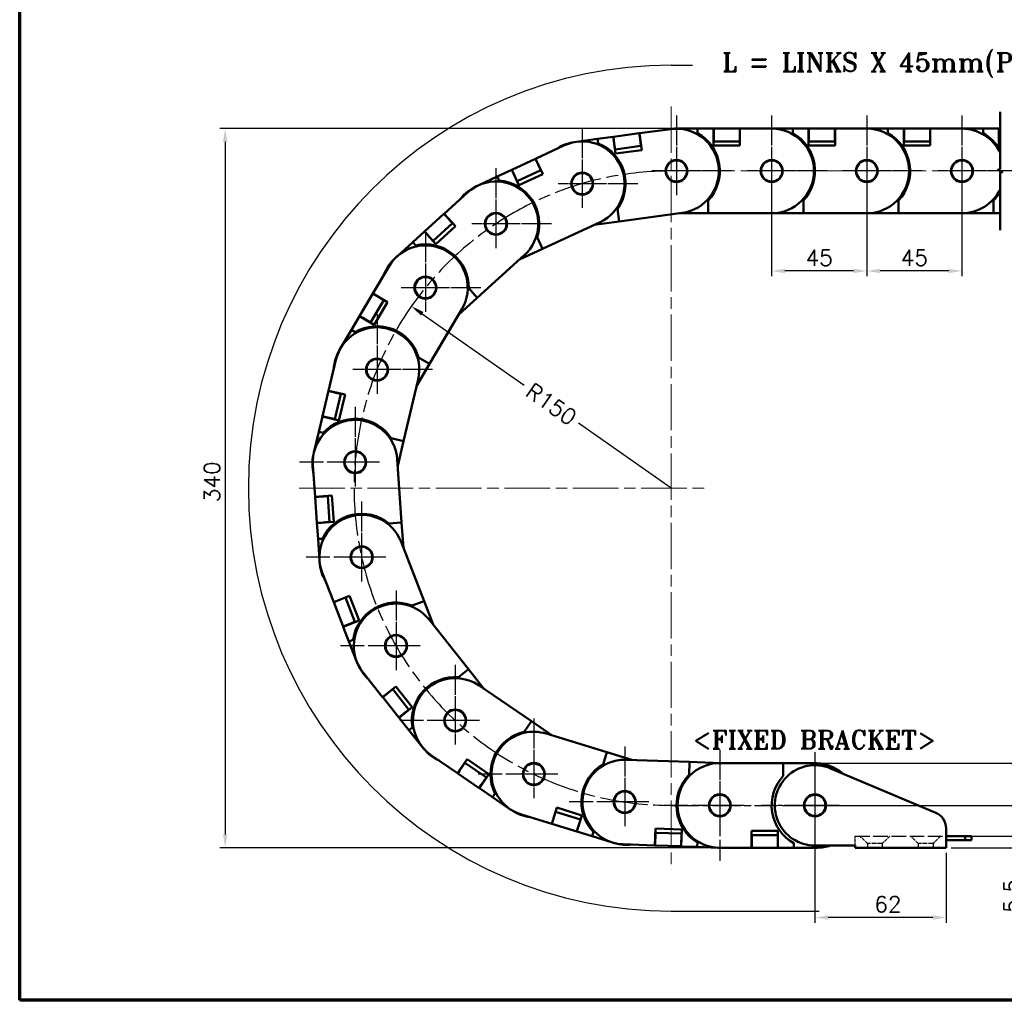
# Model space of a CAD drawing. Header units: millimetres. Extents: x 25 to 1025, y -820 to 1067.
# Tile 3 of 12: x 25 to 491, y 25 to 489. Entities that reach past the tile are written whole.
import ezdxf

# ---------------------------------------------------------------- set-up
doc = ezdxf.new("R2010")
doc.units = ezdxf.units.MM
doc.header["$LTSCALE"] = 2.5
doc.linetypes.add('CHAIN', pattern=[0.3543, 0.2362, -0.0295, 0.0591, -0.0295])
doc.linetypes.add('DASHED', pattern=[0.2068, 0.1655, -0.0413])
doc.layers.get('0').update_dxf_attribs({"lineweight": 25})
for name, color, linetype, lineweight in [('경계(ISO)', 7, 'Continuous', 70), ('기호(ISO)', 7, 'Continuous', 25), ('스케치 형상(ISO)', 7, 'Continuous', 25), ('외형선(ISO)', 7, 'Continuous', 50), ('절단선(ISO)', 1, 'Continuous', 50), ('중심 표식(ISO)', 1, 'CHAIN', 25), ('치수(ISO)', 7, 'Continuous', 25)]:
    doc.layers.add(name, color=color, linetype=linetype, lineweight=lineweight)
doc.styles.add('주 문자 (ISO)', font='tahoma.ttf')
doc.styles.add('한신치수', font='RomanS.shx')
doc.dimstyles.new('한신체인', dxfattribs={"dimscale": 2.5, "dimtxt": 3, "dimasz": 2.5, "dimexe": 1, "dimexo": 1, "dimgap": 1, "dimtad": 1, "dimrnd": 1e-08, "dimdsep": 46, "dimtxsty": '한신치수', "dimcen": 0.09, "dimdle": 10, "dimclrd": 3, "dimclre": 3, "dimclrt": 3, "dimazin": 2, "dimtfac": 1.1684, "dimtmove": 0, "dimatfit": 3, "dimfxl": 0, "dimtolj": 1, "dimlwd": -1, "dimlwe": -1, "dimarcsym": 0})

# ---------------------------------------------------------------- blocks, each defined once
blk = doc.blocks.new('경계 도면틀')
at = {"layer": '경계(ISO)'}
for p, q in [((10, 10), (10, 287)), ((410, 10), (10, 10))]:
    blk.add_line(p, q, dxfattribs=at)
blk = doc.blocks.new('*D17')
at = {"layer": 'Defpoints', "color": 0, "transparency": 16777216}
for p in [(210.29, 353.2), (333.15, 267.16)]:
    blk.add_point(p, dxfattribs=at)
at = {"layer": '치수(ISO)', "color": 3, "transparency": 16777216}
for p, q in [((215.4, 349.62), (263.57, 315.89)), ((333.15, 267.16), (289.31, 297.86))]:
    blk.add_line(p, q, dxfattribs=at)
blk.add_solid([(216, 350.47), (214.81, 348.76), (210.29, 353.2)], dxfattribs=at)
at = {"layer": '치수(ISO)', "color": 3, "transparency": 16777216, "insert": (276.44, 306.88), "char_height": 7.5, "attachment_point": 5, "rotation": 324.9965, "style": '한신치수'}
blk.add_mtext('\\A1;R150', dxfattribs=at)
blk = doc.blocks.new('*D19')
at = {"layer": 'Defpoints', "color": 0, "transparency": 16777216}
for p in [(383.26, 117.16), (521.44, 117.16), (463.15, 97.16)]:
    blk.add_point(p, dxfattribs=at)
at = {"layer": '치수(ISO)', "color": 3, "transparency": 16777216}
for p, q in [((385.76, 117.16), (523.94, 117.16)), ((521.44, 110.91), (521.44, 103.41)), ((465.65, 97.16), (523.94, 97.16)), ((521.44, 97.16), (521.44, 71.24))]:
    blk.add_line(p, q, dxfattribs=at)
for points in [[(520.4, 110.91), (522.48, 110.91), (521.44, 117.16)], [(520.4, 103.41), (522.48, 103.41), (521.44, 97.16)]]:
    blk.add_solid(points, dxfattribs=at)
at = {"layer": '치수(ISO)', "color": 3, "transparency": 16777216, "insert": (515.19, 79.81), "char_height": 7.5, "attachment_point": 5, "rotation": 90, "style": '한신치수'}
blk.add_mtext('\\A1;20', dxfattribs=at)
blk = doc.blocks.new('*D21')
at = {"layer": 'Defpoints', "color": 0, "transparency": 16777216}
for p in [(463.15, 102.66), (463.15, 97.16), (500.53, 97.16)]:
    blk.add_point(p, dxfattribs=at)
at = {"layer": '치수(ISO)', "color": 3, "transparency": 16777216}
for p, q in [((500.53, 108.91), (500.53, 115.16)), ((465.65, 102.66), (503.03, 102.66)), ((500.53, 102.66), (500.53, 97.16)), ((465.65, 97.16), (503.03, 97.16)), ((500.53, 90.91), (500.53, 63.94))]:
    blk.add_line(p, q, dxfattribs=at)
for points in [[(499.49, 108.91), (501.58, 108.91), (500.53, 102.66)], [(499.49, 90.91), (501.58, 90.91), (500.53, 97.16)]]:
    blk.add_solid(points, dxfattribs=at)
at = {"layer": '치수(ISO)', "color": 3, "transparency": 16777216, "insert": (494.28, 74.3), "char_height": 7.5, "attachment_point": 5, "rotation": 90, "style": '한신치수'}
blk.add_mtext('\\A1;5.5', dxfattribs=at)
blk = doc.blocks.new('*D27')
at = {"layer": 'Defpoints', "color": 0, "transparency": 16777216}
for p in [(401.15, 105.66), (463.15, 97.16), (401.15, 64.15)]:
    blk.add_point(p, dxfattribs=at)
at = {"layer": '치수(ISO)', "color": 3, "transparency": 16777216}
for p, q in [((401.15, 103.16), (401.15, 61.65)), ((463.15, 94.66), (463.15, 61.65)), ((456.9, 64.15), (407.4, 64.15))]:
    blk.add_line(p, q, dxfattribs=at)
for points in [[(407.4, 65.2), (407.4, 63.11), (401.15, 64.15)], [(456.9, 65.2), (456.9, 63.11), (463.15, 64.15)]]:
    blk.add_solid(points, dxfattribs=at)
at = {"layer": '치수(ISO)', "color": 3, "transparency": 16777216, "insert": (435.65, 70.4), "char_height": 7.5, "attachment_point": 5, "style": '한신치수'}
blk.add_mtext('\\A1;62', dxfattribs=at)
blk = doc.blocks.new('FIX BRACKET')
at = {"layer": '기호(ISO)', "color": 2, "insert": (-25.49, 1.86), "char_height": 3.5, "attachment_point": 1, "style": '주 문자 (ISO)'}
blk.add_mtext('\\fRomanT|b0|i0;\\H3.5000;<FIXED BRACKET>', dxfattribs=at)
blk = doc.blocks.new('*D39')
at = {"layer": 'Defpoints', "color": 0, "transparency": 16777216}
for p in [(401.15, 137.16), (521.44, 137.16), (412.65, 117.16)]:
    blk.add_point(p, dxfattribs=at)
at = {"layer": '치수(ISO)', "color": 3, "transparency": 16777216}
for p, q in [((521.44, 137.16), (521.44, 160.55)), ((403.65, 137.16), (523.94, 137.16)), ((521.44, 123.41), (521.44, 130.91)), ((415.15, 117.16), (523.94, 117.16))]:
    blk.add_line(p, q, dxfattribs=at)
for points in [[(520.4, 130.91), (522.48, 130.91), (521.44, 137.16)], [(520.4, 123.41), (522.48, 123.41), (521.44, 117.16)]]:
    blk.add_solid(points, dxfattribs=at)
at = {"layer": '치수(ISO)', "color": 3, "transparency": 16777216, "insert": (515.19, 151.98), "char_height": 7.5, "attachment_point": 5, "rotation": 90, "style": '한신치수'}
blk.add_mtext('\\A1;20', dxfattribs=at)
blk = doc.blocks.new('*D40')
at = {"layer": 'Defpoints', "color": 0, "transparency": 16777216}
for p in [(401.15, 137.16), (542.98, 137.16), (463.15, 97.16)]:
    blk.add_point(p, dxfattribs=at)
at = {"layer": '치수(ISO)', "color": 3, "transparency": 16777216}
for p, q in [((403.65, 137.16), (545.48, 137.16)), ((542.98, 103.41), (542.98, 130.91)), ((465.65, 97.16), (545.48, 97.16))]:
    blk.add_line(p, q, dxfattribs=at)
for points in [[(541.93, 130.91), (544.02, 130.91), (542.98, 137.16)], [(541.93, 103.41), (544.02, 103.41), (542.98, 97.16)]]:
    blk.add_solid(points, dxfattribs=at)
at = {"layer": '치수(ISO)', "color": 3, "transparency": 16777216, "insert": (536.73, 117.16), "char_height": 7.5, "attachment_point": 5, "rotation": 90, "style": '한신치수'}
blk.add_mtext('\\A1;40', dxfattribs=at)
blk = doc.blocks.new('*D45')
at = {"layer": 'Defpoints', "color": 0, "transparency": 16777216}
for p in [(398.27, 437.16), (122.22, 97.16), (371.25, 97.16)]:
    blk.add_point(p, dxfattribs=at)
at = {"layer": '치수(ISO)', "color": 3, "transparency": 16777216}
for p, q in [((395.77, 437.16), (119.72, 437.16)), ((122.22, 430.91), (122.22, 103.41)), ((368.75, 97.16), (119.72, 97.16))]:
    blk.add_line(p, q, dxfattribs=at)
for points in [[(121.18, 430.91), (123.26, 430.91), (122.22, 437.16)], [(121.18, 103.41), (123.26, 103.41), (122.22, 97.16)]]:
    blk.add_solid(points, dxfattribs=at)
at = {"layer": '치수(ISO)', "color": 3, "transparency": 16777216, "insert": (115.97, 270.16), "char_height": 7.5, "attachment_point": 5, "rotation": 90, "style": '한신치수'}
blk.add_mtext('\\A1;340', dxfattribs=at)
blk = doc.blocks.new('*D46')
at = {"layer": 'Defpoints', "color": 0, "transparency": 16777216}
for p in [(425.67, 405.91), (470.67, 405.91), (425.67, 369.87)]:
    blk.add_point(p, dxfattribs=at)
at = {"layer": '치수(ISO)', "color": 3, "transparency": 16777216}
for p, q in [((425.67, 403.41), (425.67, 367.37)), ((470.67, 403.41), (470.67, 367.37)), ((464.42, 369.87), (431.92, 369.87))]:
    blk.add_line(p, q, dxfattribs=at)
for points in [[(431.92, 370.91), (431.92, 368.82), (425.67, 369.87)], [(464.42, 370.91), (464.42, 368.82), (470.67, 369.87)]]:
    blk.add_solid(points, dxfattribs=at)
at = {"layer": '치수(ISO)', "color": 3, "transparency": 16777216, "insert": (448.17, 376.12), "char_height": 7.5, "attachment_point": 5, "style": '한신치수'}
blk.add_mtext('\\A1;45', dxfattribs=at)
blk = doc.blocks.new('*D47')
at = {"layer": 'Defpoints', "color": 0, "transparency": 16777216}
for p in [(380.67, 405.71), (425.67, 405.91), (380.67, 369.87)]:
    blk.add_point(p, dxfattribs=at)
at = {"layer": '치수(ISO)', "color": 3, "transparency": 16777216}
for p, q in [((380.67, 403.21), (380.67, 367.37)), ((425.67, 403.41), (425.67, 367.37)), ((419.42, 369.87), (386.92, 369.87))]:
    blk.add_line(p, q, dxfattribs=at)
for points in [[(386.92, 370.91), (386.92, 368.82), (380.67, 369.87)], [(419.42, 370.91), (419.42, 368.82), (425.67, 369.87)]]:
    blk.add_solid(points, dxfattribs=at)
at = {"layer": '치수(ISO)', "color": 3, "transparency": 16777216, "insert": (403.17, 376.12), "char_height": 7.5, "attachment_point": 5, "style": '한신치수'}
blk.add_mtext('\\A1;45', dxfattribs=at)

msp = doc.modelspace()

# ---------------------------------------------------------------- linework, layer by layer
at = {"layer": '스케치 형상(ISO)', "color": 3}
for p, q in [((333.153, 467.158), (343.153, 467.158)), ((333.153, 67.158), (403.153, 67.158))]:
    msp.add_line(p, q, dxfattribs=at)
at = {"layer": '스케치 형상(ISO)', "color": 1, "linetype": 'CHAIN', "lineweight": 18, "ltscale": 37.055367}
msp.add_line((333.153, 447.678), (333.153, 86.638), dxfattribs=at)
at = {"layer": '스케치 형상(ISO)', "color": 1, "linetype": 'CHAIN', "lineweight": 18, "ltscale": 37.147926}
msp.add_line((333.153, 417.158), (563.479, 417.158), dxfattribs=at)
at = {"layer": '스케치 형상(ISO)', "color": 1, "linetype": 'CHAIN', "lineweight": 18, "ltscale": 36.552872}
msp.add_line((157.125, 267.158), (351.385, 267.158), dxfattribs=at)
at = {"layer": '스케치 형상(ISO)', "color": 1, "linetype": 'CHAIN', "ltscale": 22.271917}
msp.add_line((333.153, 117.158), (383.261, 117.158), dxfattribs=at)
at = {"layer": '스케치 형상(ISO)', "color": 2, "linetype": 'DASHED', "lineweight": 25, "ltscale": 3.426696}
msp.add_line((420.153, 98.158), (420.153, 102.658), dxfattribs=at)
at = {"layer": '스케치 형상(ISO)', "color": 2, "linetype": 'DASHED', "lineweight": 25, "ltscale": 16.63443}
msp.add_line((420.153, 102.658), (463.153, 102.658), dxfattribs=at)
at = {"layer": '스케치 형상(ISO)', "color": 2, "linetype": 'DASHED', "lineweight": 25, "ltscale": 3.769183}
for p, q in [((425.99, 99.14), (422.49, 102.64)), ((436.49, 102.64), (432.99, 99.14)), ((449.99, 99.14), (446.49, 102.64)), ((460.49, 102.64), (456.99, 99.14))]:
    msp.add_line(p, q, dxfattribs=at)
at = {"layer": '스케치 형상(ISO)', "color": 2, "linetype": 'DASHED', "lineweight": 25, "ltscale": 5.330472}
for p, q in [((432.99, 99.14), (425.99, 99.14)), ((456.99, 99.14), (449.99, 99.14))]:
    msp.add_line(p, q, dxfattribs=at)
at = {"layer": '스케치 형상(ISO)', "color": 2, "linetype": 'DASHED', "lineweight": 25, "ltscale": 1.52292}
for p, q in [((425.99, 99.14), (425.99, 97.14)), ((432.99, 99.14), (432.99, 97.14)), ((449.99, 99.14), (449.99, 97.14)), ((456.99, 99.14), (456.99, 97.14))]:
    msp.add_line(p, q, dxfattribs=at)
at = {"layer": '스케치 형상(ISO)', "color": 3}
msp.add_arc((333.153, 267.158), 200, 90, 270, dxfattribs=at)
at = {"layer": '스케치 형상(ISO)', "color": 1, "linetype": 'CHAIN', "ltscale": 38.001606}
msp.add_arc((333.153, 267.158), 150, 90, 270, dxfattribs=at)
at = {"layer": '외형선(ISO)'}
for p, q in [((298.304, 432.293), (305.736, 433.297)), ((305.736, 433.297), (305.835, 433.31)), ((306.807, 425.369), (305.736, 433.297)), ((318.025, 434.957), (305.835, 433.31)), ((306.07, 431.576), (305.835, 433.31)), ((318.025, 434.957), (318.124, 434.97)), ((318.025, 434.957), (318.259, 433.223)), ((318.124, 434.97), (332.989, 436.978)), ((318.124, 434.97), (319.195, 427.042)), ((318.259, 433.223), (318.594, 430.745)), ((334.666, 437.158), (335.666, 437.158)), ((335.666, 437.158), (345.666, 437.158)), ((345.666, 437.158), (353.166, 437.158)), ((345.666, 437.158), (345.666, 435.054)), ((353.166, 437.158), (353.266, 437.158)), ((353.166, 429.158), (353.166, 437.158)), ((353.266, 435.408), (353.266, 437.158)), ((365.566, 437.158), (353.266, 437.158)), ((353.266, 435.408), (353.266, 432.908)), ((365.566, 437.158), (365.566, 435.408)), ((365.566, 437.158), (365.666, 437.158)), ((365.566, 435.408), (365.566, 432.908)), ((365.666, 437.158), (365.666, 429.158)), ((365.666, 437.158), (380.666, 437.158)), ((380.666, 437.158), (390.666, 437.158)), ((390.666, 437.158), (398.166, 437.158)), ((390.666, 437.158), (390.666, 435.054)), ((398.166, 437.158), (398.266, 437.158)), ((398.166, 429.158), (398.166, 437.158)), ((398.266, 435.408), (398.266, 437.158)), ((410.566, 437.158), (398.266, 437.158)), ((398.266, 435.408), (398.266, 432.908)), ((410.566, 437.158), (410.566, 435.408)), ((410.566, 437.158), (410.666, 437.158)), ((410.566, 435.408), (410.566, 432.908)), ((410.666, 437.158), (410.666, 429.158)), ((410.666, 437.158), (425.666, 437.158)), ((425.666, 437.158), (435.666, 437.158)), ((435.666, 437.158), (443.166, 437.158)), ((435.666, 437.158), (435.666, 435.054)), ((443.166, 437.158), (443.266, 437.158)), ((443.166, 429.158), (443.166, 437.158)), ((443.266, 435.408), (443.266, 437.158)), ((455.566, 437.158), (443.266, 437.158)), ((443.266, 435.408), (443.266, 432.908)), ((455.566, 437.158), (455.566, 435.408)), ((455.566, 437.158), (455.666, 437.158)), ((455.566, 435.408), (455.566, 432.908)), ((455.666, 437.158), (455.666, 429.158)), ((455.666, 437.158), (470.666, 437.158)), ((470.666, 437.158), (480.666, 437.158)), ((480.666, 437.158), (488.166, 437.158)), ((480.666, 437.158), (480.666, 435.054)), ((488.166, 437.158), (488.266, 437.158)), ((488.166, 429.158), (488.166, 437.158)), ((488.266, 435.408), (488.266, 437.158)), ((488.709, 437.158), (488.266, 437.158)), ((488.266, 435.408), (488.266, 432.908)), ((269.041, 422.952), (282.644, 429.272)), ((287.403, 430.82), (288.394, 430.954)), ((288.394, 430.954), (298.304, 432.293)), ((298.304, 432.293), (298.586, 430.207)), ((306.07, 431.576), (306.404, 429.098)), ((306.639, 427.364), (306.404, 429.098)), ((306.639, 427.364), (318.828, 429.011)), ((318.594, 430.745), (318.828, 429.011)), ((318.828, 429.011), (318.927, 429.024)), ((353.166, 431.158), (353.266, 431.158)), ((365.666, 429.158), (353.166, 429.158)), ((353.266, 431.158), (353.266, 432.908)), ((353.266, 431.158), (365.566, 431.158)), ((365.566, 432.908), (365.566, 431.158)), ((365.566, 431.158), (365.666, 431.158)), ((398.166, 431.158), (398.266, 431.158)), ((410.666, 429.158), (398.166, 429.158)), ((398.266, 431.158), (398.266, 432.908)), ((398.266, 431.158), (410.566, 431.158)), ((410.566, 432.908), (410.566, 431.158)), ((410.566, 431.158), (410.666, 431.158)), ((443.166, 431.158), (443.266, 431.158)), ((455.666, 429.158), (443.166, 429.158)), ((443.266, 431.158), (443.266, 432.908)), ((443.266, 431.158), (455.566, 431.158)), ((455.566, 432.908), (455.566, 431.158)), ((455.566, 431.158), (455.666, 431.158)), ((488.166, 431.158), (488.266, 431.158)), ((488.709, 429.158), (488.166, 429.158)), ((488.266, 431.158), (488.266, 432.908)), ((488.266, 431.158), (488.709, 431.158)), ((306.54, 427.351), (306.639, 427.364)), ((319.195, 427.042), (306.807, 425.369)), ((268.95, 422.91), (257.795, 417.727)), ((268.95, 422.91), (269.041, 422.952)), ((268.95, 422.91), (269.687, 421.323)), ((269.041, 422.952), (272.412, 415.697)), ((269.687, 421.323), (270.741, 419.056)), ((241.834, 410.312), (250.903, 414.525)), ((250.903, 414.525), (257.705, 417.685)), ((250.903, 414.525), (251.789, 412.617)), ((257.705, 417.685), (257.795, 417.727)), ((261.075, 410.43), (257.705, 417.685)), ((258.533, 416.14), (257.795, 417.727)), ((258.533, 416.14), (259.586, 413.873)), ((260.323, 412.286), (271.478, 417.468)), ((272.412, 415.697), (261.075, 410.43)), ((270.741, 419.056), (271.478, 417.468)), ((271.478, 417.468), (271.569, 417.511)), ((240.927, 409.89), (241.834, 410.312)), ((260.323, 412.286), (259.586, 413.873)), ((260.233, 412.244), (260.323, 412.286)), ((225.716, 396.925), (236.833, 406.996)), ((350.666, 403.185), (350.666, 397.158)), ((395.666, 403.185), (395.666, 397.158)), ((440.666, 403.185), (440.666, 397.158)), ((485.666, 403.185), (485.666, 397.158)), ((225.642, 396.858), (216.527, 388.6)), ((225.642, 396.858), (225.716, 396.925)), ((225.642, 396.858), (226.817, 395.561)), ((225.716, 396.925), (231.087, 390.996)), ((307.807, 399.295), (308.613, 393.322)), ((338.343, 397.338), (308.613, 393.322)), ((350.666, 397.158), (337.011, 397.158)), ((380.666, 397.158), (350.666, 397.158)), ((395.666, 397.158), (380.666, 397.158)), ((425.666, 397.158), (395.666, 397.158)), ((440.666, 397.158), (425.666, 397.158)), ((470.666, 397.158), (440.666, 397.158)), ((485.666, 397.158), (470.666, 397.158)), ((488.709, 397.158), (485.666, 397.158)), ((220.555, 384.153), (229.671, 392.411)), ((226.817, 395.561), (228.496, 393.708)), ((228.496, 393.708), (229.671, 392.411)), ((229.671, 392.411), (229.745, 392.479)), ((299.498, 392.996), (272.291, 380.356)), ((308.613, 393.322), (296.751, 391.72)), ((210.894, 383.498), (216.452, 388.533)), ((216.452, 388.533), (216.527, 388.6)), ((221.824, 382.604), (216.452, 388.533)), ((217.702, 387.303), (216.527, 388.6)), ((217.702, 387.303), (219.38, 385.45)), ((231.087, 390.996), (221.824, 382.604)), ((203.483, 376.784), (210.894, 383.498)), ((210.894, 383.498), (212.307, 381.938)), ((220.555, 384.153), (219.38, 385.45)), ((220.481, 384.086), (220.555, 384.153)), ((269.752, 385.822), (272.291, 380.356)), ((263.688, 377.351), (241.455, 357.21)), ((272.291, 380.356), (261.439, 375.314)), ((202.742, 376.113), (203.483, 376.784)), ((192.061, 359.219), (199.691, 372.134)), ((192.011, 359.133), (185.754, 348.543)), ((192.011, 359.133), (192.061, 359.219)), ((192.011, 359.133), (193.517, 358.243)), ((192.061, 359.219), (198.949, 355.15)), ((237.409, 361.677), (241.455, 357.21)), ((190.92, 345.491), (197.176, 356.082)), ((198.949, 355.15), (192.591, 344.388)), ((193.517, 358.243), (195.67, 356.972)), ((195.67, 356.972), (197.176, 356.082)), ((197.176, 356.082), (197.227, 356.168)), ((241.455, 357.21), (232.587, 349.176)), ((234.13, 351.789), (218.871, 325.959)), ((181.889, 342), (185.704, 348.457)), ((185.704, 348.457), (185.754, 348.543)), ((192.591, 344.388), (185.704, 348.457)), ((187.261, 347.653), (185.754, 348.543)), ((187.261, 347.653), (189.414, 346.382)), ((190.92, 345.491), (189.414, 346.382)), ((190.869, 345.405), (190.92, 345.491)), ((176.802, 333.39), (181.889, 342)), ((181.889, 342), (183.701, 340.929)), ((176.294, 332.529), (176.802, 333.39)), ((171.105, 313.228), (174.56, 327.825)), ((213.682, 329.025), (218.871, 325.959)), ((218.871, 325.959), (212.785, 315.657)), ((213.484, 318.61), (206.573, 289.417)), ((171.082, 313.131), (168.248, 301.162)), ((171.082, 313.131), (171.105, 313.228)), ((171.082, 313.131), (172.784, 312.728)), ((171.105, 313.228), (178.889, 311.385)), ((172.784, 312.728), (175.217, 312.152)), ((175.217, 312.152), (176.92, 311.749)), ((174.087, 299.779), (176.92, 311.749)), ((178.889, 311.385), (176.01, 299.221)), ((176.92, 311.749), (176.943, 311.846)), ((166.497, 293.766), (168.225, 301.064)), ((168.225, 301.064), (168.248, 301.162)), ((176.01, 299.221), (168.225, 301.064)), ((169.951, 300.758), (168.248, 301.162)), ((169.951, 300.758), (172.384, 300.183)), ((174.087, 299.779), (172.384, 300.183)), ((174.064, 299.682), (174.087, 299.779)), ((164.194, 284.035), (166.497, 293.766)), ((166.497, 293.766), (168.545, 293.281)), ((200.708, 290.805), (206.573, 289.417)), ((206.573, 289.417), (203.817, 277.773)), ((163.963, 283.062), (164.194, 284.035)), ((203.608, 280.8), (205.667, 250.871)), ((164.732, 263.09), (163.703, 278.055)), ((164.732, 263.09), (172.713, 263.639)), ((164.739, 262.991), (164.732, 263.09)), ((164.739, 262.991), (166.485, 263.111)), ((164.739, 262.991), (165.583, 250.72)), ((166.485, 263.111), (168.979, 263.282)), ((168.979, 263.282), (170.725, 263.402)), ((170.725, 263.402), (170.718, 263.502)), ((171.569, 251.131), (170.725, 263.402)), ((172.713, 263.639), (173.571, 251.169)), ((167.329, 250.84), (165.583, 250.72)), ((165.59, 250.62), (165.583, 250.72)), ((173.571, 251.169), (165.59, 250.62)), ((166.105, 243.138), (165.59, 250.62)), ((167.329, 250.84), (169.823, 251.011)), ((171.569, 251.131), (169.823, 251.011)), ((171.576, 251.032), (171.569, 251.131)), ((199.655, 250.457), (205.667, 250.871)), ((205.667, 250.871), (206.488, 238.933)), ((166.105, 243.138), (168.204, 243.282)), ((166.791, 233.161), (166.105, 243.138)), ((205.392, 241.763), (216.235, 213.791)), ((166.86, 232.164), (166.791, 233.161)), ((173.518, 213.319), (168.096, 227.305)), ((173.518, 213.319), (180.977, 216.21)), ((175.185, 213.858), (177.516, 214.762)), ((177.516, 214.762), (179.148, 215.394)), ((179.148, 215.394), (179.112, 215.488)), ((183.594, 203.926), (179.148, 215.394)), ((180.977, 216.21), (185.495, 204.556)), ((173.554, 213.226), (173.518, 213.319)), ((173.554, 213.226), (175.185, 213.858)), ((173.554, 213.226), (178, 201.757)), ((210.616, 211.612), (216.235, 213.791)), ((216.235, 213.791), (220.56, 202.634)), ((218.673, 205.011), (237.325, 181.514)), ((179.631, 202.39), (178, 201.757)), ((178.036, 201.664), (178, 201.757)), ((185.495, 204.556), (178.036, 201.664)), ((180.746, 194.671), (178.036, 201.664)), ((179.631, 202.39), (181.962, 203.293)), ((183.594, 203.926), (181.962, 203.293)), ((183.63, 203.833), (183.594, 203.926)), ((180.746, 194.671), (182.709, 195.432)), ((184.361, 185.347), (180.746, 194.671)), ((184.722, 184.415), (184.361, 185.347)), ((196.67, 168.393), (187.344, 180.141)), ((232.605, 177.767), (237.325, 181.514)), ((237.325, 181.514), (244.765, 172.142)), ((196.67, 168.393), (202.936, 173.367)), ((202.936, 173.367), (210.708, 163.576)), ((242.258, 173.852), (267.04, 156.945)), ((196.732, 168.315), (196.67, 168.393)), ((196.732, 168.315), (198.103, 169.403)), ((196.732, 168.315), (204.38, 158.681)), ((198.103, 169.403), (200.061, 170.957)), ((200.061, 170.957), (201.432, 172.045)), ((201.432, 172.045), (201.37, 172.123)), ((209.079, 162.411), (201.432, 172.045)), ((210.708, 163.576), (204.442, 158.603)), ((205.75, 159.769), (204.38, 158.681)), ((204.442, 158.603), (204.38, 158.681)), ((209.105, 152.728), (204.442, 158.603)), ((205.75, 159.769), (207.708, 161.323)), ((209.079, 162.411), (207.708, 161.323)), ((209.141, 162.333), (209.079, 162.411)), ((209.105, 152.728), (210.753, 154.037)), ((263.644, 151.966), (267.04, 156.945)), ((267.04, 156.945), (276.925, 150.201)), ((215.322, 144.896), (209.105, 152.728)), ((274.024, 151.091), (302.705, 142.295)), ((215.944, 144.113), (215.322, 144.896)), ((232.106, 132.356), (219.715, 140.809)), ((300.938, 136.533), (302.705, 142.295)), ((302.705, 142.295), (314.531, 138.668)), ((232.106, 132.356), (236.615, 138.964)), ((233.175, 133.745), (234.584, 135.81)), ((234.584, 135.81), (235.57, 137.256)), ((235.57, 137.256), (235.488, 137.312)), ((245.731, 130.324), (235.57, 137.256)), ((236.615, 138.964), (246.941, 131.92)), ((311.901, 138.763), (341.882, 137.684)), ((341.665, 131.662), (341.882, 137.684)), ((341.882, 137.684), (356.513, 137.158)), ((356.153, 137.158), (386.153, 137.158)), ((386.153, 131.131), (386.153, 137.158)), ((386.153, 137.158), (401.153, 137.158)), ((402.153, 136.132), (402.153, 137.133)), ((232.189, 132.299), (232.106, 132.356)), ((232.189, 132.299), (233.175, 133.745)), ((232.189, 132.299), (242.349, 125.367)), ((246.941, 131.92), (242.432, 125.311)), ((408.529, 134.668), (458.259, 113.72)), ((414.009, 132.479), (413.935, 132.391)), ((243.336, 126.813), (242.349, 125.367)), ((243.336, 126.813), (244.745, 128.878)), ((245.731, 130.324), (244.745, 128.878)), ((245.814, 130.267), (245.731, 130.324)), ((242.432, 125.311), (242.349, 125.367)), ((248.628, 121.084), (242.432, 125.311)), ((248.628, 121.084), (249.814, 122.823)), ((256.888, 115.449), (248.628, 121.084)), ((257.714, 114.885), (256.888, 115.449)), ((276.637, 108.451), (262.296, 112.849)), ((276.637, 108.451), (278.982, 116.099)), ((277.245, 110.095), (277.978, 112.485)), ((277.978, 112.485), (278.491, 114.158)), ((278.491, 114.158), (278.396, 114.187)), ((290.251, 110.551), (278.491, 114.158)), ((278.982, 116.099), (290.933, 112.434)), ((290.933, 112.434), (288.587, 104.786)), ((276.732, 108.421), (276.637, 108.451)), ((276.732, 108.421), (277.245, 110.095)), ((276.732, 108.421), (288.492, 104.815)), ((289.005, 106.488), (289.738, 108.878)), ((290.251, 110.551), (289.738, 108.878)), ((290.346, 110.522), (290.251, 110.551)), ((289.005, 106.488), (288.492, 104.815)), ((288.587, 104.786), (288.492, 104.815)), ((295.758, 102.587), (288.587, 104.786)), ((295.758, 102.587), (296.375, 104.599)), ((305.318, 99.655), (295.758, 102.587)), ((325.453, 98.25), (325.741, 106.244)), ((325.616, 99.995), (325.706, 102.493)), ((325.769, 104.242), (325.669, 104.246)), ((325.706, 102.493), (325.769, 104.242)), ((325.741, 106.244), (338.233, 105.795)), ((338.061, 103.8), (325.769, 104.242)), ((338.233, 105.795), (337.945, 97.8)), ((338.061, 103.8), (337.998, 102.051)), ((338.161, 103.796), (338.061, 103.8)), ((371.153, 97.158), (371.153, 105.158)), ((371.153, 105.158), (383.653, 105.158)), ((371.253, 103.158), (371.153, 103.158)), ((371.253, 101.408), (371.253, 103.158)), ((383.553, 103.158), (371.253, 103.158)), ((383.553, 103.158), (383.553, 101.408)), ((383.653, 103.158), (383.553, 103.158)), ((383.653, 105.158), (383.653, 97.158)), ((463.153, 106.347), (463.153, 97.158)), ((463.153, 102.658), (472.153, 102.658)), ((472.153, 102.658), (475.153, 102.658)), ((472.153, 102.658), (472.153, 100.658)), ((475.153, 102.658), (475.153, 100.658)), ((306.274, 99.362), (305.318, 99.655)), ((325.453, 98.25), (310.463, 98.789)), ((325.553, 98.246), (325.453, 98.25)), ((325.553, 98.246), (325.616, 99.995)), ((325.553, 98.246), (337.845, 97.804)), ((337.908, 99.553), (337.845, 97.804)), ((337.945, 97.8), (337.845, 97.804)), ((337.908, 99.553), (337.998, 102.051)), ((345.44, 97.531), (337.945, 97.8)), ((345.44, 97.531), (345.516, 99.634)), ((371.253, 98.908), (371.253, 101.408)), ((371.253, 97.158), (371.253, 98.908)), ((383.553, 98.908), (383.553, 101.408)), ((383.553, 98.908), (383.553, 97.158)), ((391.153, 97.158), (391.153, 99.263)), ((420.153, 98.158), (401.153, 98.158)), ((402.153, 97.183), (402.153, 98.158)), ((420.153, 97.158), (420.153, 98.158)), ((463.153, 100.658), (472.153, 100.658)), ((472.153, 100.658), (475.153, 100.658)), ((355.434, 97.171), (345.44, 97.531)), ((356.433, 97.135), (355.434, 97.171)), ((371.153, 97.158), (356.153, 97.158)), ((371.253, 97.158), (371.153, 97.158)), ((371.253, 97.158), (383.553, 97.158)), ((383.653, 97.158), (383.553, 97.158)), ((391.153, 97.158), (383.653, 97.158)), ((401.153, 97.158), (391.153, 97.158)), ((402.153, 97.158), (401.153, 97.158)), ((463.153, 97.158), (420.153, 97.158))]:
    msp.add_line(p, q, dxfattribs=at)
for centre, radius in [((335.666, 417.158), 5.2), ((335.666, 417.158), 5), ((380.666, 417.158), 5.2), ((380.666, 417.158), 5), ((425.666, 417.158), 5.2), ((425.666, 417.158), 5), ((470.666, 417.158), 5.2), ((470.666, 417.158), 5), ((291.071, 411.134), 5.2), ((291.071, 411.134), 5), ((250.261, 392.174), 5.2), ((250.261, 392.174), 5), ((216.911, 361.962), 5.2), ((216.911, 361.962), 5), ((194.022, 323.217), 5.2), ((194.022, 323.217), 5), ((183.656, 279.428), 5.2), ((183.656, 279.428), 5), ((186.744, 234.534), 5.2), ((186.744, 234.534), 5), ((203.009, 192.576), 5.2), ((203.009, 192.576), 5), ((230.987, 157.331), 5.2), ((230.987, 157.331), 5), ((268.16, 131.97), 5.2), ((268.16, 131.97), 5), ((311.182, 118.776), 5.2), ((311.182, 118.776), 5), ((356.153, 117.158), 5.2), ((356.153, 117.158), 5), ((401.153, 117.158), 5.25), ((401.153, 117.158), 5)]:
    msp.add_circle(centre, radius, dxfattribs=at)
for centre, radius, start, end in [((334.666, 417.158), 20, 90, 104.32574), ((335.666, 417.158), 20, 277.69294, 97.69294), ((335.666, 417.158), 20.5, 317.02972, 60.8036), ((380.666, 417.158), 20, 270, 90), ((380.666, 417.158), 20.5, 317.02972, 60.8036), ((425.666, 417.158), 20, 270, 90), ((425.666, 417.158), 20.5, 317.02972, 60.8036), ((470.666, 417.158), 20, 25.55697, 90), ((470.666, 417.158), 20.5, 28.33918, 60.8036), ((290.08, 411), 20, 97.69294, 124.79199), ((291.071, 411.134), 20, 294.91968, 114.91968), ((291.071, 411.134), 20.5, 324.72265, 68.49653), ((249.354, 391.752), 20, 114.91968, 142.05339), ((250.261, 392.174), 20, 312.17353, 132.17353), ((250.261, 392.174), 20.5, 341.94939, 85.72327), ((470.666, 417.158), 20, 270, 334.44303), ((470.666, 417.158), 20.5, 317.02972, 331.66082), ((216.911, 361.962), 20, 329.42738, 149.42738), ((216.911, 361.962), 20.5, 359.20325, 102.97713), ((216.169, 361.29), 20, 132.17353, 159.30724), ((194.022, 323.217), 20, 346.68124, 166.68124), ((194.022, 323.217), 20.5, 16.4571, 120.23098), ((193.514, 322.356), 20, 149.42738, 176.56109), ((183.656, 279.428), 20, 3.93509, 183.93509), ((183.656, 279.428), 20.5, 33.71095, 137.48483), ((183.425, 278.454), 20, 166.68124, 193.81495), ((186.744, 234.534), 20, 21.18894, 201.18894), ((186.744, 234.534), 20.5, 50.96481, 154.73869), ((186.812, 233.536), 20, 183.93509, 211.0688), ((203.009, 192.576), 20.5, 68.21866, 171.99254), ((203.009, 192.576), 20, 38.4428, 218.4428), ((203.37, 191.644), 20, 201.18894, 228.32265), ((230.987, 157.331), 20.5, 85.47251, 189.24639), ((230.987, 157.331), 20, 55.69665, 235.69665), ((268.16, 131.97), 20.5, 102.72637, 206.50024), ((268.16, 131.97), 20, 72.9505, 252.9505), ((231.609, 156.547), 20, 218.4428, 245.57651), ((311.182, 118.776), 20.5, 119.98022, 223.7541), ((311.182, 118.776), 20, 87.93972, 267.93972), ((356.153, 117.158), 20, 90, 270), ((401.153, 117.158), 19, 67.1572, 270), ((401.153, 117.158), 20, 87.13402, 90), ((401.153, 117.158), 20, 50, 87.13402), ((356.153, 117.158), 20.5, 134.96943, 238.74331), ((401.153, 117.158), 20.5, 137.02972, 240.8036), ((268.986, 131.406), 20, 235.69665, 262.83036), ((455.153, 106.347), 8, 0, 67.1572), ((312.138, 118.483), 20, 252.9505, 277.1641), ((402.153, 117.158), 20, 270, 288.19487), ((357.152, 117.122), 20, 267.93972, 273.43592), ((401.153, 117.158), 20, 270, 272.86598)]:
    msp.add_arc(centre, radius, start, end, dxfattribs=at)
at = {"layer": '절단선(ISO)', "flags": 128}
msp.add_lwpolyline([(488.709, 389.221), (488.709, 416.313), (489.709, 416.581), (487.709, 417.735), (488.709, 418.003), (488.709, 445.096)], dxfattribs=at)
at = {"layer": '중심 표식(ISO)', "linetype": 'CHAIN', "ltscale": 23.990969}
for p, q in [((335.666, 443.408), (335.666, 410.908)), ((335.666, 443.408), (335.666, 410.908)), ((380.666, 443.408), (380.666, 390.908)), ((380.666, 443.408), (380.666, 390.908)), ((425.666, 443.408), (425.666, 390.908)), ((425.666, 443.408), (425.666, 390.908)), ((470.666, 443.408), (470.666, 390.908)), ((470.666, 443.408), (470.666, 390.908)), ((291.071, 437.384), (291.071, 404.884)), ((291.071, 437.384), (291.071, 404.884)), ((250.261, 418.424), (250.261, 385.924)), ((250.261, 418.424), (250.261, 385.924)), ((361.916, 417.158), (329.416, 417.158)), ((361.916, 417.158), (329.416, 417.158)), ((406.916, 417.158), (374.416, 417.158)), ((406.916, 417.158), (374.416, 417.158)), ((451.916, 417.158), (419.416, 417.158)), ((451.916, 417.158), (419.416, 417.158)), ((496.916, 417.158), (464.416, 417.158)), ((496.916, 417.158), (464.416, 417.158)), ((317.321, 411.134), (284.821, 411.134)), ((317.321, 411.134), (284.821, 411.134)), ((276.511, 392.174), (244.011, 392.174)), ((276.511, 392.174), (244.011, 392.174)), ((216.911, 388.212), (216.911, 355.712)), ((216.911, 388.212), (216.911, 355.712)), ((243.161, 361.962), (210.661, 361.962)), ((243.161, 361.962), (210.661, 361.962)), ((194.022, 349.467), (194.022, 316.967)), ((194.022, 349.467), (194.022, 316.967)), ((220.272, 323.217), (187.772, 323.217)), ((220.272, 323.217), (187.772, 323.217)), ((183.656, 305.678), (183.656, 273.178)), ((183.656, 305.678), (183.656, 273.178)), ((189.906, 279.428), (157.406, 279.428)), ((189.906, 279.428), (157.406, 279.428)), ((186.744, 260.784), (186.744, 228.284)), ((186.744, 260.784), (186.744, 228.284)), ((192.994, 234.534), (160.494, 234.534)), ((192.994, 234.534), (160.494, 234.534)), ((203.009, 218.826), (203.009, 186.326)), ((203.009, 218.826), (203.009, 186.326)), ((209.259, 192.576), (176.759, 192.576)), ((209.259, 192.576), (176.759, 192.576)), ((230.987, 183.581), (230.987, 151.081)), ((230.987, 183.581), (230.987, 151.081)), ((237.237, 157.331), (204.737, 157.331)), ((237.237, 157.331), (204.737, 157.331)), ((268.16, 158.22), (268.16, 125.72)), ((268.16, 158.22), (268.16, 125.72)), ((311.182, 145.026), (311.182, 112.526)), ((311.182, 145.026), (311.182, 112.526)), ((356.153, 143.408), (356.153, 90.908)), ((356.153, 143.408), (356.153, 90.908)), ((401.153, 142.408), (401.153, 91.908)), ((401.153, 142.408), (401.153, 91.908)), ((274.41, 131.97), (241.91, 131.97)), ((274.41, 131.97), (241.91, 131.97)), ((401.153, 123.408), (401.153, 90.908)), ((317.432, 118.776), (284.932, 118.776)), ((317.432, 118.776), (284.932, 118.776)), ((362.403, 117.158), (329.903, 117.158)), ((362.403, 117.158), (329.903, 117.158))]:
    msp.add_line(p, q, dxfattribs=at)
at = {"layer": '중심 표식(ISO)', "linetype": 'CHAIN', "ltscale": 10.17856}
for p, q in [((335.666, 428.608), (335.666, 405.708)), ((380.666, 428.608), (380.666, 405.708)), ((380.666, 428.608), (380.666, 405.708)), ((425.666, 428.608), (425.666, 405.708)), ((470.666, 428.608), (470.666, 405.708)), ((291.071, 422.584), (291.071, 399.684)), ((347.116, 417.158), (324.216, 417.158)), ((392.116, 417.158), (369.216, 417.158)), ((392.116, 417.158), (369.216, 417.158)), ((437.116, 417.158), (414.216, 417.158)), ((482.116, 417.158), (459.216, 417.158)), ((302.521, 411.134), (279.621, 411.134)), ((250.261, 403.624), (250.261, 380.724)), ((261.711, 392.174), (238.811, 392.174)), ((216.911, 373.412), (216.911, 350.512)), ((228.361, 361.962), (205.461, 361.962)), ((194.022, 334.667), (194.022, 311.767)), ((205.472, 323.217), (182.572, 323.217)), ((183.656, 290.878), (183.656, 267.978)), ((195.106, 279.428), (172.206, 279.428)), ((186.744, 245.984), (186.744, 223.084)), ((198.194, 234.534), (175.294, 234.534)), ((203.009, 204.026), (203.009, 181.126)), ((214.459, 192.576), (191.559, 192.576)), ((230.987, 168.781), (230.987, 145.881)), ((242.437, 157.331), (219.537, 157.331)), ((268.16, 143.42), (268.16, 120.52)), ((279.61, 131.97), (256.71, 131.97)), ((311.182, 130.226), (311.182, 107.326)), ((356.153, 128.608), (356.153, 105.708)), ((322.632, 118.776), (299.732, 118.776)), ((367.603, 117.158), (344.703, 117.158))]:
    msp.add_line(p, q, dxfattribs=at)
at = {"layer": '중심 표식(ISO)', "linetype": 'CHAIN', "ltscale": 10.000767}
for p, q in [((335.666, 428.408), (335.666, 405.908)), ((380.666, 428.408), (380.666, 405.908)), ((425.666, 428.408), (425.666, 405.908)), ((425.666, 428.408), (425.666, 405.908)), ((470.666, 428.408), (470.666, 405.908)), ((470.666, 428.408), (470.666, 405.908)), ((291.071, 422.384), (291.071, 399.884)), ((346.916, 417.158), (324.416, 417.158)), ((391.916, 417.158), (369.416, 417.158)), ((436.916, 417.158), (414.416, 417.158)), ((436.916, 417.158), (414.416, 417.158)), ((481.916, 417.158), (459.416, 417.158)), ((481.916, 417.158), (459.416, 417.158)), ((302.321, 411.134), (279.821, 411.134)), ((250.261, 403.424), (250.261, 380.924)), ((261.511, 392.174), (239.011, 392.174)), ((216.911, 373.212), (216.911, 350.712)), ((228.161, 361.962), (205.661, 361.962)), ((194.022, 334.467), (194.022, 311.967)), ((205.272, 323.217), (182.772, 323.217)), ((183.656, 290.678), (183.656, 268.178)), ((194.906, 279.428), (172.406, 279.428)), ((186.744, 245.784), (186.744, 223.284)), ((197.994, 234.534), (175.494, 234.534)), ((203.009, 203.826), (203.009, 181.326)), ((214.259, 192.576), (191.759, 192.576)), ((230.987, 168.581), (230.987, 146.081)), ((242.237, 157.331), (219.737, 157.331)), ((268.16, 143.22), (268.16, 120.72)), ((279.41, 131.97), (256.91, 131.97)), ((311.182, 130.026), (311.182, 107.526)), ((356.153, 128.408), (356.153, 105.908)), ((401.153, 128.408), (401.153, 105.908)), ((322.432, 118.776), (299.932, 118.776)), ((367.403, 117.158), (344.903, 117.158)), ((412.403, 117.158), (389.903, 117.158))]:
    msp.add_line(p, q, dxfattribs=at)
at = {"layer": '중심 표식(ISO)', "linetype": 'CHAIN', "ltscale": 10.223008}
for p, q in [((401.153, 128.658), (401.153, 105.658)), ((412.653, 117.158), (389.653, 117.158))]:
    msp.add_line(p, q, dxfattribs=at)
at = {"layer": '중심 표식(ISO)', "linetype": 'CHAIN', "ltscale": 14.001114}
msp.add_line((407.403, 117.158), (375.903, 117.158), dxfattribs=at)
msp.add_line((407.403, 117.158), (375.903, 117.158), dxfattribs=at)
at = {"layer": '중심 표식(ISO)', "linetype": 'CHAIN', "ltscale": 5.555937}
msp.add_line((407.403, 117.158), (394.903, 117.158), dxfattribs=at)

# ---------------------------------------------------------------- block references
at = {"xscale": 2.5, "yscale": 2.5, "zscale": 2.5}
for name, p in [('경계 도면틀', (0, 0)), ('FIX BRACKET', (406.972, 147.993))]:
    msp.add_blockref(name, p, dxfattribs=at)

# ---------------------------------------------------------------- texts
at = {"layer": '기호(ISO)', "color": 2, "insert": (443.153, 467.158), "char_height": 8.75, "attachment_point": 5, "style": '주 문자 (ISO)'}
msp.add_mtext('\\fRomanT|b0|i0;\\H8.7500;L = LINKS X 45mm(PITCH)', dxfattribs=at)

# ---------------------------------------------------------------- dimensions: what is measured, and where the dimension line sits
at = {"layer": '치수(ISO)', "color": 3}
for base, p1, p2, angle, override, picture, middle in [((122.221, 97.158), (398.266, 437.158), (371.253, 97.158), 90, {"dimdec": 2, "dimtp": 0, "dimtm": 0, "dimtdec": 2, "dimtofl": 0, "dimatfit": 1}, '*D45', (122.221, 270.158)), ((380.666, 369.866), (425.666, 405.908), (380.666, 405.708), 180, {"dimdec": 2, "dimtp": 0, "dimtm": 0, "dimtdec": 2, "dimtofl": 0, "dimatfit": 1}, '*D47', (403.166, 369.866)), ((425.666, 369.866), (470.666, 405.908), (425.666, 405.908), 180, {"dimdec": 2, "dimtp": 0, "dimtm": 0, "dimtdec": 2, "dimtofl": 0, "dimatfit": 1}, '*D46', (448.166, 369.866)), ((521.44, 137.158), (412.653, 117.158), (401.153, 137.158), 90, {"dimdec": 2, "dimtp": 0, "dimtm": 0, "dimtdec": 2, "dimtofl": 0, "dimatfit": 2}, '*D39', (521.44, 151.98)), ((542.977, 137.158), (463.153, 97.158), (401.153, 137.158), 90, {"dimdec": 2, "dimtp": 0, "dimtm": 0, "dimtdec": 2, "dimtofl": 0, "dimatfit": 1}, '*D40', (542.977, 117.158)), ((521.44, 117.158), (463.153, 97.158), (383.261, 117.158), 90, {"dimdec": 2, "dimtp": 0, "dimtm": 0, "dimtdec": 2, "dimtofl": 0, "dimatfit": 2}, '*D19', (521.44, 79.813)), ((500.534, 97.158), (463.153, 102.658), (463.153, 97.158), 90, {"dimdec": 2, "dimtp": 0, "dimtm": 0, "dimtdec": 2, "dimtofl": 1, "dimatfit": 1}, '*D21', (500.534, 74.301)), ((401.153, 64.153), (463.153, 97.158), (401.153, 105.658), 180, {"dimdec": 2, "dimtp": 0, "dimtm": 0, "dimtdec": 2, "dimtofl": 0, "dimatfit": 1}, '*D27', (435.653, 64.153))]:
    dim = msp.add_linear_dim(base=base, p1=p1, p2=p2, angle=angle, dimstyle='한신체인', override=override, dxfattribs=at)
    dim.commit()
    dim.dimension.update_dxf_attribs({"geometry": picture, "text_midpoint": middle, "dimtype": 160})
dim = msp.add_radius_dim(center=(333.153, 267.158), mpoint=(210.285, 353.202), dimstyle='한신체인', override={"dimdec": 2, "dimcen": 0, "dimdle": 0, "dimtp": 0, "dimtm": 0, "dimtdec": 2, "dimtofl": 0, "dimtmove": 2}, dxfattribs=at)
dim.commit()
dim.dimension.update_dxf_attribs({"geometry": '*D17', "text_midpoint": (276.437, 306.876), "dimtype": 164})

doc.saveas('drawing.dxf')
